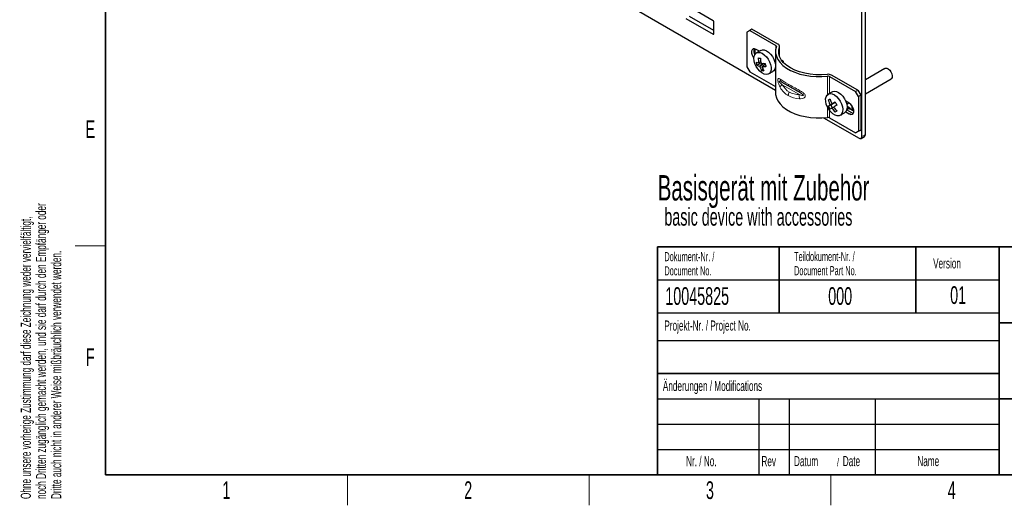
# Paper-space layout 'Blatt4' of a CAD drawing. Header units: millimetres. Extents: x 5 to 418, y 2 to 292.
# Tile 1 of 59: x 9 to 203, y 6 to 102. Entities that reach past the tile are written whole.
import ezdxf

# ---------------------------------------------------------------- set-up
doc = ezdxf.new("R2010")
doc.units = ezdxf.units.MM
doc.layers.add('SLD-0', color=7, linetype='Continuous')
doc.styles.add('SLDTEXTSTYLE0', font='TXT', dxfattribs={"width": 0.605})

# ---------------------------------------------------------------- blocks, each defined once
blk = doc.blocks.new('SW_NOTE_0_58')
at = {"layer": 'SLD-0', "color": 0, "attachment_point": 1, "style": 'SLDTEXTSTYLE0'}
for s, insert, char_height in [('Basisgerät mit Zubehör', (0, 6.45), 5), ('basic device with accessories', (1.31, -0.02), 3.5)]:
    blk.add_mtext(s, dxfattribs=dict(at, insert=insert, char_height=char_height))
blk = doc.blocks.new('SW_NOTE_0_60')
at = {"layer": 'SLD-0', "color": 0, "char_height": 2, "attachment_point": 1, "rotation": 90, "style": 'SLDTEXTSTYLE0'}
for s, insert in [('noch Dritten zugänglich gemacht werden, und sie darf durch den Empfänger oder', (0.42, 0)), ('Ohne unsere vorherige Zustimmung darf diese Zeichnung weder vervielfältigt,', (-2.58, 0)), ('Dritte auch nicht in anderer Weise mißbräuchlich verwendet werden.', (3.42, 0))]:
    blk.add_mtext(s, dxfattribs=dict(at, insert=insert))
blk = doc.blocks.new('SW_NOTE_0_61')
at = {"layer": 'SLD-0', "color": 0, "attachment_point": 1, "style": 'SLDTEXTSTYLE0'}
for s, insert, char_height in [('Datum', (0, 2.58), 2), ('/', (8.48, 2.08), 1.5), ('Date', (9.64, 2.58), 2)]:
    blk.add_mtext(s, dxfattribs=dict(at, insert=insert, char_height=char_height))
blk = doc.blocks.new('SW_NOTE_0_63')
at = {"layer": 'SLD-0', "color": 0, "char_height": 1.8, "attachment_point": 1, "style": 'SLDTEXTSTYLE0'}
for s, insert in [('Teildokument-Nr. /', (0, 2.32)), ('Document Part No.', (0, -0.48))]:
    blk.add_mtext(s, dxfattribs=dict(at, insert=insert))
blk = doc.blocks.new('SW_NOTE_0_64')
at = {"layer": 'SLD-0', "color": 0, "char_height": 1.8, "attachment_point": 1, "style": 'SLDTEXTSTYLE0'}
for s, insert in [('Dokument-Nr. /', (0, 2.32)), ('Document No.', (0, -0.48))]:
    blk.add_mtext(s, dxfattribs=dict(at, insert=insert))

psp = doc.layouts.new('Blatt4')

# ---------------------------------------------------------------- linework, layer by layer
at = {"color": 7, "linetype": 'Continuous', "lineweight": 25}
for p, q in [((176.06, 79.19), (176.06, 106.99)), ((125.58, 106.87), (158.31, 87.97)), ((175.36, 78.79), (175.36, 106.58)), ((146, 101.65), (142.01, 103.95)), ((140.62, 102.1), (146, 99)), ((146.14, 99.74), (141.33, 102.51)), ((146.14, 99.08), (146.14, 101.4)), ((153.2, 99.76), (152.63, 99.43)), ((152.63, 99.43), (152.63, 92.58)), ((153.62, 100.01), (153.2, 99.76)), ((153.2, 99.76), (158.37, 96.77)), ((158.79, 97.02), (153.62, 100.01)), ((154.23, 96.11), (154.23, 94.99)), ((155.11, 95.63), (154.47, 96)), ((155.39, 95.8), (154.54, 95.31)), ((154.94, 95.53), (154.94, 95.74)), ((158.31, 95.6), (158.31, 87.43)), ((159.09, 94.64), (159.09, 96.61)), ((155.39, 93.55), (155, 93.32)), ((155.13, 93.16), (155.07, 93.36)), ((159.74, 93.71), (159.51, 93.84)), ((159.88, 93.39), (159.88, 93.47)), ((152.63, 92.58), (153.2, 91.6)), ((153.2, 91.6), (158.31, 88.64)), ((154.62, 92.87), (155.13, 93.16)), ((155.13, 93.16), (155.6, 93.24)), ((156.09, 93.23), (155.17, 92.7)), ((155.87, 92.03), (155.55, 91.85)), ((156.3, 93.03), (155.62, 92.64)), ((156.28, 93.09), (156.27, 93.01)), ((156.94, 91.15), (157.79, 91.64)), ((179.91, 92.24), (176.06, 90.02)), ((163.01, 87.53), (159.62, 89.49)), ((168.95, 90.66), (174.13, 87.68)), ((174.55, 87.92), (169.38, 90.91)), ((176.06, 87.25), (181.11, 90.16)), ((169.53, 87.63), (168.69, 87.14)), ((174.13, 87.68), (174.55, 87.92)), ((174.69, 86.7), (174.13, 87.68)), ((174.55, 87.92), (175.12, 86.94)), ((168.72, 85.96), (169.06, 86.16)), ((170.09, 85.57), (169.11, 85.01)), ((169.24, 85.07), (170.09, 85.57)), ((170.09, 85.58), (169.45, 85.21)), ((172.85, 85.39), (172.16, 85.79)), ((175.12, 86.94), (174.69, 86.7)), ((174.69, 86.7), (174.69, 79.84)), ((175.12, 86.94), (175.12, 80.08)), ((168.73, 84.78), (169.24, 85.07)), ((169.57, 84.49), (169.24, 85.07)), ((169.79, 84.62), (169.45, 84.42)), ((172.16, 83.67), (172.85, 83.27)), ((172.34, 85.24), (172.62, 85.4)), ((172.36, 84.05), (173.28, 83.51)), ((172.99, 84.39), (172.42, 84.71)), ((172.75, 84.34), (172.43, 84.15)), ((172.85, 84.39), (172.75, 84.34)), ((173.77, 83.78), (172.94, 84.26)), ((173.15, 84.14), (173.11, 84.24)), ((173.35, 84.94), (173.35, 84.03)), ((173.54, 83.92), (173.75, 84.04)), ((173.77, 83.89), (173.68, 83.84)), ((167.8, 82.49), (174.79, 78.46)), ((168.95, 82.5), (174.13, 79.51)), ((171.09, 82.99), (171.93, 83.48)), ((174.13, 79.51), (174.69, 79.84)), ((174.55, 79.76), (174.13, 79.51)), ((175.12, 80.08), (174.55, 79.76)), ((174.69, 79.84), (175.12, 80.08)), ((175.19, 78.42), (175.9, 78.83))]:
    psp.add_line(p, q, dxfattribs=at)
at = {"color": 7, "linetype": 'Continuous', "lineweight": 18}
for p, q in [((146.14, 99.08), (146, 99)), ((158.37, 96.77), (158.37, 96.16)), ((159.07, 96.5), (159.07, 94.7)), ((168.59, 90.73), (168.59, 87.08)), ((168.95, 90.66), (168.95, 87.3)), ((163.01, 87.07), (159.62, 89.03)), ((168.59, 84.55), (168.59, 82.56)), ((168.95, 83.97), (168.95, 82.5)), ((172.43, 84.15), (172.39, 84.18)), ((172.43, 84.64), (172.85, 84.39)), ((172.75, 84.22), (172.75, 84.34)), ((173.73, 84.15), (173.43, 83.98)), ((173.28, 83.51), (172.85, 83.27)), ((176.06, 79.19), (175.36, 78.79))]:
    psp.add_line(p, q, dxfattribs=at)
at = {"color": 7, "linetype": 'Continuous', "lineweight": 25, "flags": 128}
for points in [[(154.47, 96), (154.15, 96.12), (153.88, 96.1), (153.67, 95.93), (153.56, 95.65), (153.56, 95.28), (153.67, 94.87), (153.88, 94.47), (154.05, 94.24)], [(157.33, 93.01), (157.43, 92.47), (157.42, 91.99), (157.31, 91.58), (157.1, 91.27), (156.81, 91.09), (156.44, 91.04), (156.04, 91.13), (155.61, 91.35), (155.2, 91.69), (154.81, 92.13), (154.49, 92.63), (154.24, 93.18), (154.09, 93.72), (154.05, 94.24), (154.11, 94.69), (154.27, 95.05), (154.52, 95.3), (154.86, 95.41), (155.24, 95.39), (155.66, 95.23), (156.09, 94.95), (156.49, 94.56), (156.84, 94.09), (157.13, 93.56), (157.33, 93.01)], [(155.39, 95.8), (155.7, 95.9), (156.09, 95.88), (156.51, 95.72), (156.93, 95.44), (157.33, 95.05), (157.69, 94.57), (157.98, 94.05), (158.18, 93.5)], [(158.48, 96.57), (158.33, 95.92), (158.33, 95.27), (158.48, 94.63), (158.77, 94), (159.2, 93.4), (159.76, 92.84), (160.45, 92.32), (161.24, 91.86), (162.14, 91.47), (163.11, 91.14), (164.15, 90.9), (165.24, 90.73), (166.35, 90.64), (167.48, 90.64), (168.59, 90.73)], [(168.47, 91.07), (167.36, 90.99), (166.24, 91), (165.13, 91.09), (164.06, 91.28), (163.04, 91.55), (162.1, 91.91), (161.26, 92.33), (160.52, 92.82), (159.91, 93.36), (159.44, 93.95), (159.11, 94.57), (158.94, 95.21), (158.93, 95.86), (159.07, 96.5)], [(158.18, 93.5), (158.28, 92.96), (158.27, 92.47), (158.16, 92.07), (157.95, 91.76), (157.79, 91.64)], [(179.91, 92.24), (180.02, 92.28), (180.28, 92.27), (180.58, 92.14), (180.86, 91.89), (181.1, 91.55)], [(181.1, 91.55), (181.27, 91.18), (181.35, 90.8), (181.33, 90.48), (181.21, 90.24), (181.11, 90.16)], [(169.53, 87.63), (169.6, 87.67), (169.95, 87.75), (170.35, 87.69), (170.77, 87.49), (171.19, 87.18), (171.58, 86.76), (171.92, 86.27)], [(158.31, 87.43), (158.33, 87.11), (158.48, 86.46), (158.77, 85.84), (159.2, 85.24), (159.76, 84.67), (160.45, 84.16), (161.24, 83.7), (162.14, 83.3), (163.11, 82.98), (164.15, 82.73), (165.24, 82.56), (166.35, 82.48), (167.48, 82.48), (168.59, 82.56)], [(171.08, 85.78), (171.34, 85.24), (171.51, 84.69), (171.58, 84.17), (171.54, 83.7), (171.4, 83.31), (171.17, 83.04), (170.85, 82.9), (170.47, 82.89), (170.06, 83.02), (169.63, 83.27), (169.23, 83.64), (168.86, 84.1), (168.55, 84.62), (168.33, 85.17), (168.21, 85.71), (168.19, 86.21), (168.28, 86.64), (168.47, 86.97), (168.75, 87.18), (169.1, 87.26), (169.5, 87.2), (169.92, 87), (170.35, 86.69), (170.74, 86.27), (171.08, 85.78)], [(171.92, 86.27), (172.19, 85.73), (172.36, 85.18), (172.43, 84.65), (172.39, 84.19), (172.25, 83.8), (172.01, 83.53), (171.93, 83.48)], [(172.43, 84.15), (172.4, 84.13), (172.37, 84.1)], [(172.85, 83.27), (173.17, 83.15), (173.44, 83.18), (173.65, 83.34), (173.76, 83.62), (173.76, 83.99), (173.65, 84.4), (173.44, 84.8), (173.17, 85.15), (172.85, 85.39)], [(173.28, 83.51), (173.59, 83.4), (173.68, 83.39)]]:
    psp.add_lwpolyline(points, dxfattribs=at)
at = {"color": 7, "linetype": 'Continuous', "lineweight": 25}
for centre, radius, start, end in [((145.83, 101.39), 0.307, 2.6055, 57.3945), ((146.05, 99.07), 0.0873, 230.7967, 9.214), ((155.39, 95.65), 1.41, 160.033, 211.4316), ((158.3, 96.61), 0.18, 347.0085, 68.4311), ((158.63, 96.6), 0.451, 347.0085, 68.4311), ((155.42, 95.64), 2.36, 245.7439, 259.5966), ((159.51, 94.55), 5.17, 191.8783, 198.9853), ((155.66, 98.32), 4.08, 258.8744, 265.2525), ((160.8, 94.55), 5.93, 182.2203, 191.9818), ((161.25, 94.49), 5.93, 182.2203, 191.9818), ((159.58, 93.45), 0.307, 2.6055, 57.3945), ((155.59, 95.02), 2.36, 245.7439, 259.5966), ((159.62, 94.21), 4.71, 198.7417, 210.1341), ((156, 99.91), 6.68, 265.2305, 272.1447), ((156.34, 95.85), 4.08, 258.8744, 265.2525), ((160.07, 94.15), 4.71, 198.7417, 210.1341), ((156.17, 99.29), 6.68, 265.2305, 272.1447), ((161.31, 94.3), 5.17, 191.8783, 198.9853), ((168.68, 89.56), 1.52, 62.4998, 97.6351), ((168.67, 90.13), 0.607, 62.4998, 97.6351), ((232.98, -21.2), 124.95, 120.766, 120.946), ((174.23, 87.62), 5.75, 196.7094, 206.9869), ((174.57, 87.82), 5.75, 196.7094, 206.9869), ((294.87, -125.46), 245.18, 120.5941, 120.7671), ((175.11, 88.13), 5.63, 206.8244, 213.7428), ((194.95, 41.84), 50.31, 120.9031, 121.4017), ((173.76, 87.32), 5.63, 206.8244, 213.7428), ((195.29, 41.25), 50.31, 120.9031, 121.4017), ((174.26, 87.61), 5.78, 213.5828, 223.8306), ((295.21, -126.05), 245.18, 120.5941, 120.7671), ((174.6, 87.82), 5.78, 213.5828, 223.8306), ((234.35, -23.55), 124.95, 120.766, 120.946), ((172.37, 85.62), 0.431, 267.4924, 335.8776), ((168.67, 81.96), 0.607, 62.4998, 97.6351), ((175.01, 78.73), 0.349, 230.7967, 9.214), ((175.67, 79.15), 0.394, 305.0133, 6.2988)]:
    psp.add_arc(centre, radius, start, end, dxfattribs=at)
at = {"color": 7, "linetype": 'Continuous', "lineweight": 18}
for centre, radius, start, end in [((160.04, 90.2), 0.826, 186.9515, 239.006), ((160.24, 88.17), 1.07, 125.7529, 162.652), ((161.33, 89.08), 0.503, 174.3796, 234.302), ((162.27, 86.83), 1.44, 148.8563, 178.0435), ((163.41, 87.65), 0.416, 146.2553, 196.5833), ((164.81, 86.78), 1.81, 170.9012, 196.5984)]:
    psp.add_arc(centre, radius, start, end, dxfattribs=at)
for centre, major_axis, ratio, start_param, end_param in [((166.91, 86.44), (8.6, -4.4), 0.053155, 3.632477, 3.954203), ((166.41, 85.57), (7.6, -4.39), 0.00007, 2.356235, 2.677962), ((166.91, 96.59), (6.29, 9.59), 0.611729, 2.854781, 3.176507), ((166.41, 96.88), (5.37, 9.31), 0.577335, 2.819907, 3.141633), ((166.91, 86.44), (8.6, -4.4), 0.053155, 3.954203, 4.27593), ((166.41, 85.57), (7.6, -4.39), 0.00007, 2.034508, 2.356235), ((166.41, 96.88), (5.37, 9.31), 0.577335, 3.141633, 3.46336), ((166.91, 96.59), (6.29, 9.59), 0.611729, 3.176507, 3.498234)]:
    psp.add_ellipse(centre, major_axis=major_axis, ratio=ratio, start_param=start_param, end_param=end_param, dxfattribs=at)
at = {"color": 7, "linetype": 'Continuous', "lineweight": 25}
for centre, major_axis, ratio, start_param, end_param in [((172.88, 84.03), (-0.118, 0.315), 0.431648, 5.112062, 6.35548), ((172.95, 84.15), (-0.068, 0.253), 0.688236, 4.893931, 6.464728)]:
    psp.add_ellipse(centre, major_axis=major_axis, ratio=ratio, start_param=start_param, end_param=end_param, dxfattribs=at)
at = {"color": 7, "linetype": 'Continuous', "lineweight": 18}
for points, knots in [([(159.22, 88.49), (159.12, 88.68), (158.96, 88.96), (158.83, 89.41), (158.77, 89.7), (158.75, 89.93), (158.76, 90.09), (158.81, 90.21), (158.92, 90.26), (159.07, 90.2), (159.19, 90.12), (159.22, 90.1)], [0, 0, 0, 0, 0.235359, 0.333351, 0.428653, 0.494322, 0.559921, 0.626268, 0.737917, 0.933581, 1, 1, 1, 1]), ([(159.62, 89.49), (159.45, 89.59), (159.25, 89.71), (159.05, 89.76), (159.01, 89.75), (159, 89.73), (159, 89.72), (159, 89.7), (159.01, 89.67), (159.04, 89.6), (159.2, 89.39), (159.41, 89.21), (159.58, 89.06), (159.62, 89.03)], [0, 0, 0, 0, 0.375493, 0.444044, 0.478592, 0.49035, 0.499656, 0.50898, 0.521206, 0.542802, 0.610957, 0.920589, 1, 1, 1, 1]), ([(163.01, 87.07), (163.22, 86.99), (163.47, 86.9), (163.72, 86.89), (163.78, 86.91), (163.8, 86.93), (163.8, 86.94), (163.8, 86.96), (163.78, 86.99), (163.74, 87.05), (163.53, 87.23), (163.27, 87.38), (163.06, 87.51), (163.01, 87.53)], [0, 0, 0, 0, 0.375493, 0.444044, 0.478592, 0.49035, 0.499656, 0.50898, 0.521206, 0.542802, 0.610957, 0.920589, 1, 1, 1, 1]), ([(163.07, 87.88), (163.29, 87.75), (163.62, 87.57), (163.98, 87.26), (164.14, 87.03), (164.2, 86.82), (164.17, 86.64), (164.04, 86.48), (163.74, 86.31), (163.38, 86.26), (163.13, 86.26), (163.07, 86.27)], [0, 0, 0, 0, 0.235359, 0.333351, 0.428653, 0.494322, 0.559921, 0.626268, 0.737917, 0.933581, 1, 1, 1, 1])]:
    psp.add_open_spline(points, degree=3, knots=knots, dxfattribs=at)
at = {"layer": 'SLD-0', "lineweight": 35}
for p, q in [((26, 282.5), (26, 12)), ((135, 57), (408, 57)), ((135, 57), (135, 12)), ((159, 57), (159, 44)), ((186, 57), (186, 44)), ((202.5, 57), (202.5, 12)), ((202.5, 42), (259, 42)), ((135, 32), (202.5, 32)), ((202.5, 27), (259, 27)), ((26, 12), (408, 12)), ((135, 12), (408, 12))]:
    psp.add_line(p, q, dxfattribs=at)
at = {"layer": 'SLD-0', "lineweight": 18}
for p, q in [((20, 57.25), (26, 57.25)), ((73.75, 6), (73.75, 12)), ((121.5, 6), (121.5, 12)), ((169.25, 6), (169.25, 12))]:
    psp.add_line(p, q, dxfattribs=at)
at = {"layer": 'SLD-0'}
for p, q in [((135, 50.5), (202.5, 50.5)), ((135, 38.5), (202.5, 38.5)), ((135, 27), (202.5, 27)), ((155, 27), (155, 12)), ((161, 27), (161, 12)), ((178, 27), (178, 12)), ((135, 22), (202.5, 22)), ((135, 17), (202.5, 17))]:
    psp.add_line(p, q, dxfattribs=at)
at = {"layer": 'SLD-0', "lineweight": 25}
psp.add_line((135, 44), (202.5, 44), dxfattribs=at)

# ---------------------------------------------------------------- block references
at = {"layer": 'SLD-0'}
for name, p in [('SW_NOTE_0_60', (11.81, 7.24)), ('SW_NOTE_0_64', (136.35, 53.67)), ('SW_NOTE_0_63', (161.96, 53.69)), ('SW_NOTE_0_61', (161.95, 13.15))]:
    psp.add_blockref(name, p, dxfattribs=at)
at = {"layer": 'SLD-0', "color": 7}
psp.add_blockref('SW_NOTE_0_58', (135.03, 64.72), dxfattribs=at)

# ---------------------------------------------------------------- texts
at = {"layer": 'SLD-0', "style": 'SLDTEXTSTYLE0'}
for s, insert, char_height, attachment_point in [('E', (22.98, 82), 3.5, 2), ('Version', (189.43, 54.76), 2, 1), ('10045825', (136.53, 49.06), 3.5, 1), ('000', (168.71, 49.06), 3.5, 1), ('01', (194.37, 49.25), 3.5, 2), ('Projekt-Nr. / Project No.', (136.35, 42.48), 2, 1), ('F', (22.95, 37), 3.5, 2), ('Änderungen / Modifications', (136.05, 30.56), 2, 1), ('Nr. / No.', (140.64, 15.72), 2, 1), ('Rev', (155.52, 15.72), 2, 1), ('Name', (186.31, 15.73), 2, 1), ('1', (49.85, 10.74), 3.5, 2), ('2', (97.6, 10.74), 3.5, 2), ('3', (145.35, 10.74), 3.5, 2), ('4', (193.1, 10.74), 3.5, 2)]:
    psp.add_mtext(s, dxfattribs=dict(at, insert=insert, char_height=char_height, attachment_point=attachment_point))

doc.saveas('drawing.dxf')
